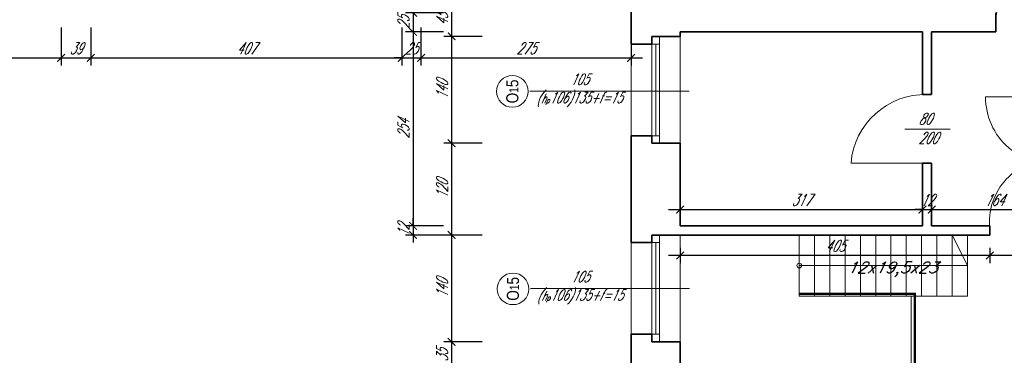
# Model space of a CAD drawing. Header units: millimetres. Extents: x 402 to 79005, y -7782 to 89952.
# Tile 249 of 256: x 25987 to 27275, y 37857 to 38296. Entities that reach past the tile are written whole.
import ezdxf

# ---------------------------------------------------------------- set-up
doc = ezdxf.new("R2010")
doc.units = ezdxf.units.MM
doc.header["$LTSCALE"] = 10
doc.layers.get('0').update_dxf_attribs({"lineweight": 0})
doc.layers.get('Defpoints').update_dxf_attribs({"color": 253})
for name, color, linetype, lineweight in [('01 parter - ściany', 253, 'Continuous', 35), ('03-01_okna', 253, 'Continuous', 15), ('03-02_schody', 253, 'Continuous', 5), ('03_drzwi', 253, 'Continuous', 15), ('04-1_widok', 253, 'Continuous', 5), ('05-01_wymiary', 253, 'Continuous', 5), ('05-03_opis', 253, 'Continuous', 5)]:
    doc.layers.add(name, color=color, linetype=linetype, lineweight=lineweight)
doc.styles.add('ariel', font='ARIAL.TTF', dxfattribs={"width": 0.8})
doc.styles.add('ariel_wym', font='simplex.shx', dxfattribs={"width": 0.65, "oblique": 25})
doc.dimstyles.new('ariel 50', dxfattribs={"dimtxt": 15, "dimasz": 10, "dimexe": 10, "dimexo": 0, "dimgap": 5, "dimtad": 1, "dimdec": 1, "dimrnd": 0.5, "dimtxsty": 'ariel_wym', "dimblk": 'ARCHTICK', "dimcen": 2.5, "dimdle": 15, "dimazin": 0, "dimtfac": 1, "dimtdec": 1, "dimtix": 1, "dimtmove": 0, "dimatfit": 3, "dimldrblk": 'DOT', "dimfxl": 0, "dimarcsym": 0})
doc.dimstyles.new('ariel 50 wnętrze', dxfattribs={"dimtxt": 15, "dimasz": 10, "dimexe": 10, "dimexo": 0, "dimgap": 5, "dimtad": 1, "dimdec": 1, "dimrnd": 0.5, "dimtxsty": 'ariel_wym', "dimblk": 'ARCHTICK', "dimcen": 2.5, "dimdle": 15, "dimazin": 0, "dimtfac": 1, "dimtdec": 1, "dimtix": 1, "dimtmove": 0, "dimatfit": 3, "dimldrblk": 'DOT', "dimfxl": 0, "dimarcsym": 0})

# ---------------------------------------------------------------- blocks, each defined once
blk = doc.blocks.new('_ArchTick')
at = {"color": 0, "linetype": 'ByBlock', "const_width": 0.15}
blk.add_lwpolyline([(-0.5, -0.5), (0.5, 0.5)], dxfattribs=at)
blk = doc.blocks.new('*D150')
at = {"layer": '05-01_wymiary', "color": 0, "lineweight": -2}
for p, q in [((26551.9, 38334.3), (26551.9, 38259.3)), ((26591.9, 38319.3), (26541.9, 38319.3)), ((26591.9, 38274.3), (26541.9, 38274.3))]:
    blk.add_line(p, q, dxfattribs=at)
at = {"layer": 'Defpoints', "color": 0}
for p in [(26850.8, 38319.3), (26551.9, 38274.3), (26850.8, 38274.3)]:
    blk.add_point(p, dxfattribs=at)
at = {"layer": '05-01_wymiary', "color": 0, "lineweight": -2, "xscale": 10, "yscale": 10, "zscale": 10}
for p, rotation in [((26551.9, 38319.3), 90), ((26551.9, 38274.3), 270)]:
    blk.add_blockref('_ArchTick', p, dxfattribs=dict(at, rotation=rotation))
at = {"layer": '05-01_wymiary', "color": 0, "insert": (26539.4, 38296.8), "char_height": 15, "attachment_point": 5, "rotation": 90, "style": 'ariel_wym'}
blk.add_mtext('45', dxfattribs=at)
blk = doc.blocks.new('_Dot')
at = {"color": 0, "linetype": 'ByBlock', "lineweight": -2}
blk.add_line((-0.5, 0), (-1, 0), dxfattribs=at)
at = {"color": 0, "linetype": 'ByBlock', "const_width": 0.5}
blk.add_lwpolyline([(-0.25, 0, 1), (0.25, 0, 1)], format="xyb", close=True, dxfattribs=at)
blk = doc.blocks.new('*D151')
at = {"layer": '05-01_wymiary', "color": 0, "lineweight": -2}
for p, q in [((26551.9, 38289.3), (26551.9, 38119.3)), ((26591.9, 38274.3), (26541.9, 38274.3)), ((26591.9, 38134.3), (26541.9, 38134.3))]:
    blk.add_line(p, q, dxfattribs=at)
at = {"layer": 'Defpoints', "color": 0}
for p in [(26850.8, 38274.3), (26551.9, 38134.3), (26850.8, 38134.3)]:
    blk.add_point(p, dxfattribs=at)
at = {"layer": '05-01_wymiary', "color": 0, "lineweight": -2, "xscale": 10, "yscale": 10, "zscale": 10}
for p, rotation in [((26551.9, 38274.3), 90), ((26551.9, 38134.3), 270)]:
    blk.add_blockref('_ArchTick', p, dxfattribs=dict(at, rotation=rotation))
at = {"layer": '05-01_wymiary', "color": 0, "insert": (26539.4, 38204.3), "char_height": 15, "attachment_point": 5, "rotation": 90, "style": 'ariel_wym'}
blk.add_mtext('140', dxfattribs=at)
blk = doc.blocks.new('*D152')
at = {"layer": '05-01_wymiary', "color": 0, "lineweight": -2}
for p, q in [((26551.9, 38149.3), (26551.9, 37999.3)), ((26591.9, 38134.3), (26541.9, 38134.3)), ((26591.9, 38014.3), (26541.9, 38014.3))]:
    blk.add_line(p, q, dxfattribs=at)
at = {"layer": 'Defpoints', "color": 0}
for p in [(26850.8, 38134.3), (26551.9, 38014.3), (26850.8, 38014.3)]:
    blk.add_point(p, dxfattribs=at)
at = {"layer": '05-01_wymiary', "color": 0, "lineweight": -2, "xscale": 10, "yscale": 10, "zscale": 10}
for p, rotation in [((26551.9, 38134.3), 90), ((26551.9, 38014.3), 270)]:
    blk.add_blockref('_ArchTick', p, dxfattribs=dict(at, rotation=rotation))
at = {"layer": '05-01_wymiary', "color": 0, "insert": (26539.4, 38074.3), "char_height": 15, "attachment_point": 5, "rotation": 90, "style": 'ariel_wym'}
blk.add_mtext('120', dxfattribs=at)
blk = doc.blocks.new('*D153')
at = {"layer": '05-01_wymiary', "color": 0, "lineweight": -2}
for p, q in [((26551.9, 38029.3), (26551.9, 37859.3)), ((26591.9, 38014.3), (26541.9, 38014.3)), ((26591.9, 37874.3), (26541.9, 37874.3))]:
    blk.add_line(p, q, dxfattribs=at)
at = {"layer": 'Defpoints', "color": 0}
for p in [(26850.8, 38014.3), (26551.9, 37874.3), (26850.8, 37874.3)]:
    blk.add_point(p, dxfattribs=at)
at = {"layer": '05-01_wymiary', "color": 0, "lineweight": -2, "xscale": 10, "yscale": 10, "zscale": 10}
for p, rotation in [((26551.9, 38014.3), 90), ((26551.9, 37874.3), 270)]:
    blk.add_blockref('_ArchTick', p, dxfattribs=dict(at, rotation=rotation))
at = {"layer": '05-01_wymiary', "color": 0, "insert": (26539.4, 37944.3), "char_height": 15, "attachment_point": 5, "rotation": 90, "style": 'ariel_wym'}
blk.add_mtext('140', dxfattribs=at)
blk = doc.blocks.new('*D154')
at = {"layer": '05-01_wymiary', "color": 0, "lineweight": -2}
for p, q in [((26551.9, 37889.3), (26551.9, 37824.3)), ((26591.9, 37874.3), (26541.9, 37874.3)), ((26591.9, 37839.3), (26541.9, 37839.3))]:
    blk.add_line(p, q, dxfattribs=at)
at = {"layer": 'Defpoints', "color": 0}
for p in [(26850.8, 37874.3), (26551.9, 37839.3), (26850.8, 37839.3)]:
    blk.add_point(p, dxfattribs=at)
at = {"layer": '05-01_wymiary', "color": 0, "lineweight": -2, "xscale": 10, "yscale": 10, "zscale": 10}
for p, rotation in [((26551.9, 37874.3), 90), ((26551.9, 37839.3), 270)]:
    blk.add_blockref('_ArchTick', p, dxfattribs=dict(at, rotation=rotation))
at = {"layer": '05-01_wymiary', "color": 0, "insert": (26539.4, 37856.8), "char_height": 15, "attachment_point": 5, "rotation": 90, "style": 'ariel_wym'}
blk.add_mtext('35', dxfattribs=at)
blk = doc.blocks.new('*D156')
at = {"layer": '05-01_wymiary', "color": 0, "lineweight": -2}
for p, q in [((26501.4, 38535.7), (26501.4, 38290.2)), ((26541.4, 38520.7), (26491.4, 38520.7)), ((26541.4, 38305.2), (26491.4, 38305.2))]:
    blk.add_line(p, q, dxfattribs=at)
at = {"layer": 'Defpoints', "color": 0}
for p in [(26786.8, 38520.7), (26501.4, 38305.2), (26850.8, 38305.2)]:
    blk.add_point(p, dxfattribs=at)
at = {"layer": '05-01_wymiary', "color": 0, "lineweight": -2, "xscale": 10, "yscale": 10, "zscale": 10}
for p, rotation in [((26501.4, 38520.7), 90), ((26501.4, 38305.2), 270)]:
    blk.add_blockref('_ArchTick', p, dxfattribs=dict(at, rotation=rotation))
at = {"layer": '05-01_wymiary', "color": 0, "insert": (26487.4, 38413), "char_height": 15, "attachment_point": 5, "rotation": 90, "style": 'ariel_wym'}
blk.add_mtext('215,5', dxfattribs=at)
blk = doc.blocks.new('*D157')
at = {"layer": '05-01_wymiary', "color": 0, "lineweight": -2}
for p, q in [((26541.4, 38305.2), (26491.4, 38305.2)), ((26501.4, 38305.2), (26501.4, 38315.2)), ((26501.4, 38305.2), (26501.4, 38280.2)), ((26541.4, 38280.2), (26491.4, 38280.2)), ((26501.4, 38280.2), (26501.4, 38270.2))]:
    blk.add_line(p, q, dxfattribs=at)
at = {"layer": 'Defpoints', "color": 0}
for p in [(26850.8, 38305.2), (26501.4, 38280.2), (26850.8, 38280.2)]:
    blk.add_point(p, dxfattribs=at)
at = {"layer": '05-01_wymiary', "color": 0, "lineweight": -2, "xscale": 10, "yscale": 10, "zscale": 10}
for p, rotation in [((26501.4, 38305.2), 270), ((26501.4, 38280.2), 90)]:
    blk.add_blockref('_ArchTick', p, dxfattribs=dict(at, rotation=rotation))
at = {"layer": '05-01_wymiary', "color": 0, "insert": (26488.9, 38292.7), "char_height": 15, "attachment_point": 5, "rotation": 90, "style": 'ariel_wym'}
blk.add_mtext('25', dxfattribs=at)
blk = doc.blocks.new('*D158')
at = {"layer": '05-01_wymiary', "color": 0, "lineweight": -2}
for p, q in [((26501.4, 38295.2), (26501.4, 38011.3)), ((26541.4, 38280.2), (26491.4, 38280.2)), ((26541.4, 38026.3), (26491.4, 38026.3))]:
    blk.add_line(p, q, dxfattribs=at)
at = {"layer": 'Defpoints', "color": 0}
for p in [(26850.8, 38280.2), (26501.4, 38026.3), (26850.8, 38026.3)]:
    blk.add_point(p, dxfattribs=at)
at = {"layer": '05-01_wymiary', "color": 0, "lineweight": -2, "xscale": 10, "yscale": 10, "zscale": 10}
for p, rotation in [((26501.4, 38280.2), 90), ((26501.4, 38026.3), 270)]:
    blk.add_blockref('_ArchTick', p, dxfattribs=dict(at, rotation=rotation))
at = {"layer": '05-01_wymiary', "color": 0, "insert": (26488.9, 38153.3), "char_height": 15, "attachment_point": 5, "rotation": 90, "style": 'ariel_wym'}
blk.add_mtext('254', dxfattribs=at)
blk = doc.blocks.new('*D159')
at = {"layer": '05-01_wymiary', "color": 0, "lineweight": -2}
for p, q in [((26501.4, 38026.3), (26501.4, 38036.3)), ((26541.4, 38026.3), (26491.4, 38026.3)), ((26501.4, 38026.3), (26501.4, 38014.3)), ((26541.4, 38014.3), (26491.4, 38014.3)), ((26501.4, 38014.3), (26501.4, 38004.3))]:
    blk.add_line(p, q, dxfattribs=at)
at = {"layer": 'Defpoints', "color": 0}
for p in [(26850.8, 38026.3), (26501.4, 38014.3), (26850.8, 38014.3)]:
    blk.add_point(p, dxfattribs=at)
at = {"layer": '05-01_wymiary', "color": 0, "lineweight": -2, "xscale": 10, "yscale": 10, "zscale": 10}
for p, rotation in [((26501.4, 38026.3), 270), ((26501.4, 38014.3), 90)]:
    blk.add_blockref('_ArchTick', p, dxfattribs=dict(at, rotation=rotation))
at = {"layer": '05-01_wymiary', "color": 0, "insert": (26488.9, 38020.3), "char_height": 15, "attachment_point": 5, "rotation": 90, "style": 'ariel_wym'}
blk.add_mtext('12', dxfattribs=at)
blk = doc.blocks.new('*D677')
at = {"layer": '05-01_wymiary', "color": 0, "lineweight": -2}
for p, q in [((25741.8, 38286.1), (25741.8, 38236.1)), ((26041, 38286.1), (26041, 38236.1)), ((25726.8, 38246.1), (26056, 38246.1))]:
    blk.add_line(p, q, dxfattribs=at)
at = {"layer": 'Defpoints', "color": 0}
for p in [(26041, 38571.7), (25741.8, 38520.7), (26041, 38246.1)]:
    blk.add_point(p, dxfattribs=at)
at = {"layer": '05-01_wymiary', "color": 0, "lineweight": -2, "xscale": 10, "yscale": 10, "zscale": 10, "rotation": 180}
blk.add_blockref('_ArchTick', (25741.8, 38246.1), dxfattribs=at)
at = {"layer": '05-01_wymiary', "color": 0, "lineweight": -2, "xscale": 10, "yscale": 10, "zscale": 10}
blk.add_blockref('_ArchTick', (26041, 38246.1), dxfattribs=at)
at = {"layer": '05-01_wymiary', "color": 0, "insert": (25891.4, 38258.6), "char_height": 15, "attachment_point": 5, "style": 'ariel_wym'}
blk.add_mtext('299', dxfattribs=at)
blk = doc.blocks.new('*D678')
at = {"layer": '05-01_wymiary', "color": 0, "lineweight": -2}
for p, q in [((26041, 38286.1), (26041, 38236.1)), ((26079.8, 38286.1), (26079.8, 38236.1)), ((26026, 38246.1), (26094.8, 38246.1))]:
    blk.add_line(p, q, dxfattribs=at)
at = {"layer": 'Defpoints', "color": 0}
for p in [(26041, 38571.7), (26079.8, 38571.7), (26079.8, 38246.1)]:
    blk.add_point(p, dxfattribs=at)
at = {"layer": '05-01_wymiary', "color": 0, "lineweight": -2, "xscale": 10, "yscale": 10, "zscale": 10, "rotation": 180}
blk.add_blockref('_ArchTick', (26041, 38246.1), dxfattribs=at)
at = {"layer": '05-01_wymiary', "color": 0, "lineweight": -2, "xscale": 10, "yscale": 10, "zscale": 10}
blk.add_blockref('_ArchTick', (26079.8, 38246.1), dxfattribs=at)
at = {"layer": '05-01_wymiary', "color": 0, "insert": (26060.4, 38258.6), "char_height": 15, "attachment_point": 5, "style": 'ariel_wym'}
blk.add_mtext('39', dxfattribs=at)
blk = doc.blocks.new('*D679')
at = {"layer": '05-01_wymiary', "color": 0, "lineweight": -2}
for p, q in [((26079.8, 38286.1), (26079.8, 38236.1)), ((26486.8, 38286.1), (26486.8, 38236.1)), ((26064.8, 38246.1), (26501.8, 38246.1))]:
    blk.add_line(p, q, dxfattribs=at)
at = {"layer": 'Defpoints', "color": 0}
for p in [(26079.8, 38571.7), (26486.8, 38571.7), (26486.8, 38246.1)]:
    blk.add_point(p, dxfattribs=at)
at = {"layer": '05-01_wymiary', "color": 0, "lineweight": -2, "xscale": 10, "yscale": 10, "zscale": 10, "rotation": 180}
blk.add_blockref('_ArchTick', (26079.8, 38246.1), dxfattribs=at)
at = {"layer": '05-01_wymiary', "color": 0, "lineweight": -2, "xscale": 10, "yscale": 10, "zscale": 10}
blk.add_blockref('_ArchTick', (26486.8, 38246.1), dxfattribs=at)
at = {"layer": '05-01_wymiary', "color": 0, "insert": (26283.3, 38258.6), "char_height": 15, "attachment_point": 5, "style": 'ariel_wym'}
blk.add_mtext('407', dxfattribs=at)
blk = doc.blocks.new('*D680')
at = {"layer": '05-01_wymiary', "color": 0, "lineweight": -2}
for p, q in [((26486.8, 38286.1), (26486.8, 38236.1)), ((26511.8, 38286.1), (26511.8, 38236.1)), ((26486.8, 38246.1), (26476.8, 38246.1)), ((26486.8, 38246.1), (26511.8, 38246.1)), ((26511.8, 38246.1), (26521.8, 38246.1))]:
    blk.add_line(p, q, dxfattribs=at)
at = {"layer": 'Defpoints', "color": 0}
for p in [(26486.8, 38571.7), (26511.8, 38571.7), (26511.8, 38246.1)]:
    blk.add_point(p, dxfattribs=at)
at = {"layer": '05-01_wymiary', "color": 0, "lineweight": -2, "xscale": 10, "yscale": 10, "zscale": 10}
blk.add_blockref('_ArchTick', (26486.8, 38246.1), dxfattribs=at)
at = {"layer": '05-01_wymiary', "color": 0, "lineweight": -2, "xscale": 10, "yscale": 10, "zscale": 10, "rotation": 180}
blk.add_blockref('_ArchTick', (26511.8, 38246.1), dxfattribs=at)
at = {"layer": '05-01_wymiary', "color": 0, "insert": (26499.3, 38258.6), "char_height": 15, "attachment_point": 5, "style": 'ariel_wym'}
blk.add_mtext('25', dxfattribs=at)
blk = doc.blocks.new('*D681')
at = {"layer": '05-01_wymiary', "color": 0, "lineweight": -2}
for p, q in [((26511.8, 38286.1), (26511.8, 38236.1)), ((26786.8, 38286.1), (26786.8, 38236.1)), ((26496.8, 38246.1), (26801.8, 38246.1))]:
    blk.add_line(p, q, dxfattribs=at)
at = {"layer": 'Defpoints', "color": 0}
for p in [(26511.8, 38571.7), (26786.8, 38520.7), (26786.8, 38246.1)]:
    blk.add_point(p, dxfattribs=at)
at = {"layer": '05-01_wymiary', "color": 0, "lineweight": -2, "xscale": 10, "yscale": 10, "zscale": 10, "rotation": 180}
blk.add_blockref('_ArchTick', (26511.8, 38246.1), dxfattribs=at)
at = {"layer": '05-01_wymiary', "color": 0, "lineweight": -2, "xscale": 10, "yscale": 10, "zscale": 10}
blk.add_blockref('_ArchTick', (26786.8, 38246.1), dxfattribs=at)
at = {"layer": '05-01_wymiary', "color": 0, "insert": (26649.3, 38258.6), "char_height": 15, "attachment_point": 5, "style": 'ariel_wym'}
blk.add_mtext('275', dxfattribs=at)
blk = doc.blocks.new('*D300')
at = {"layer": '05-01_wymiary', "color": 0, "lineweight": -2}
for p, q in [((26835.8, 38047.6), (27182.8, 38047.6)), ((26850.8, 38037.6), (26850.8, 38057.6)), ((27167.8, 38037.6), (27167.8, 38057.6))]:
    blk.add_line(p, q, dxfattribs=at)
at = {"layer": 'Defpoints', "color": 0}
for p in [(27167.8, 38047.6), (26850.8, 38026.3), (27167.8, 38026.3)]:
    blk.add_point(p, dxfattribs=at)
at = {"layer": '05-01_wymiary', "color": 0, "lineweight": -2, "xscale": 10, "yscale": 10, "zscale": 10, "rotation": 180}
blk.add_blockref('_ArchTick', (26850.8, 38047.6), dxfattribs=at)
at = {"layer": '05-01_wymiary', "color": 0, "lineweight": -2, "xscale": 10, "yscale": 10, "zscale": 10}
blk.add_blockref('_ArchTick', (27167.8, 38047.6), dxfattribs=at)
at = {"layer": '05-01_wymiary', "color": 0, "insert": (27009.3, 38060.1), "char_height": 15, "attachment_point": 5, "style": 'ariel_wym'}
blk.add_mtext('317', dxfattribs=at)
blk = doc.blocks.new('*D301')
at = {"layer": '05-01_wymiary', "color": 0, "lineweight": -2}
for p, q in [((27167.8, 38047.6), (27157.8, 38047.6)), ((27167.8, 38037.6), (27167.8, 38057.6)), ((27167.8, 38047.6), (27179.8, 38047.6)), ((27179.8, 38037.6), (27179.8, 38057.6)), ((27179.8, 38047.6), (27189.8, 38047.6))]:
    blk.add_line(p, q, dxfattribs=at)
at = {"layer": 'Defpoints', "color": 0}
for p in [(27179.8, 38047.6), (27167.8, 38026.3), (27179.8, 38026.3)]:
    blk.add_point(p, dxfattribs=at)
at = {"layer": '05-01_wymiary', "color": 0, "lineweight": -2, "xscale": 10, "yscale": 10, "zscale": 10}
blk.add_blockref('_ArchTick', (27167.8, 38047.6), dxfattribs=at)
at = {"layer": '05-01_wymiary', "color": 0, "lineweight": -2, "xscale": 10, "yscale": 10, "zscale": 10, "rotation": 180}
blk.add_blockref('_ArchTick', (27179.8, 38047.6), dxfattribs=at)
at = {"layer": '05-01_wymiary', "color": 0, "insert": (27173.8, 38060.1), "char_height": 15, "attachment_point": 5, "style": 'ariel_wym'}
blk.add_mtext('12', dxfattribs=at)
blk = doc.blocks.new('*D302')
at = {"layer": '05-01_wymiary', "color": 0, "lineweight": -2}
for p, q in [((27164.8, 38047.6), (27358.9, 38047.6)), ((27179.8, 38037.6), (27179.8, 38057.6)), ((27343.9, 38037.6), (27343.9, 38057.6))]:
    blk.add_line(p, q, dxfattribs=at)
at = {"layer": 'Defpoints', "color": 0}
for p in [(27343.9, 38047.6), (27179.8, 38026.3), (27343.9, 38028.1)]:
    blk.add_point(p, dxfattribs=at)
at = {"layer": '05-01_wymiary', "color": 0, "lineweight": -2, "xscale": 10, "yscale": 10, "zscale": 10, "rotation": 180}
blk.add_blockref('_ArchTick', (27179.8, 38047.6), dxfattribs=at)
at = {"layer": '05-01_wymiary', "color": 0, "lineweight": -2, "xscale": 10, "yscale": 10, "zscale": 10}
blk.add_blockref('_ArchTick', (27343.9, 38047.6), dxfattribs=at)
at = {"layer": '05-01_wymiary', "color": 0, "insert": (27261.9, 38060.1), "char_height": 15, "attachment_point": 5, "style": 'ariel_wym'}
blk.add_mtext('164', dxfattribs=at)
blk = doc.blocks.new('*D306')
at = {"layer": '05-01_wymiary', "color": 0, "lineweight": -2}
for p, q in [((27255.9, 37997.5), (27255.9, 37977.5)), ((27343.9, 37997.5), (27343.9, 37977.5)), ((27358.9, 37987.5), (27240.9, 37987.5))]:
    blk.add_line(p, q, dxfattribs=at)
at = {"layer": 'Defpoints', "color": 0}
for p in [(27255.9, 38014.3), (27343.9, 38014.3), (27255.9, 37987.5)]:
    blk.add_point(p, dxfattribs=at)
at = {"layer": '05-01_wymiary', "color": 0, "lineweight": -2, "xscale": 10, "yscale": 10, "zscale": 10, "rotation": 180}
blk.add_blockref('_ArchTick', (27255.9, 37987.5), dxfattribs=at)
at = {"layer": '05-01_wymiary', "color": 0, "lineweight": -2, "xscale": 10, "yscale": 10, "zscale": 10}
blk.add_blockref('_ArchTick', (27343.9, 37987.5), dxfattribs=at)
at = {"layer": '05-01_wymiary', "color": 0, "insert": (27299.9, 38000), "char_height": 15, "attachment_point": 5, "style": 'ariel_wym'}
blk.add_mtext('88', dxfattribs=at)
blk = doc.blocks.new('*D307')
at = {"layer": '05-01_wymiary', "color": 0, "lineweight": -2}
for p, q in [((26850.8, 37997.5), (26850.8, 37977.5)), ((27255.9, 37997.5), (27255.9, 37977.5)), ((27270.9, 37987.5), (26835.8, 37987.5))]:
    blk.add_line(p, q, dxfattribs=at)
at = {"layer": 'Defpoints', "color": 0}
for p in [(26850.8, 38014.3), (27255.9, 38014.3), (26850.8, 37987.5)]:
    blk.add_point(p, dxfattribs=at)
at = {"layer": '05-01_wymiary', "color": 0, "lineweight": -2, "xscale": 10, "yscale": 10, "zscale": 10, "rotation": 180}
blk.add_blockref('_ArchTick', (26850.8, 37987.5), dxfattribs=at)
at = {"layer": '05-01_wymiary', "color": 0, "lineweight": -2, "xscale": 10, "yscale": 10, "zscale": 10}
blk.add_blockref('_ArchTick', (27255.9, 37987.5), dxfattribs=at)
at = {"layer": '05-01_wymiary', "color": 0, "insert": (27053.4, 38000), "char_height": 15, "attachment_point": 5, "style": 'ariel_wym'}
blk.add_mtext('405', dxfattribs=at)

msp = doc.modelspace()

# ---------------------------------------------------------------- linework, layer by layer
at = {"layer": '01 parter - ściany'}
for p, q in [((26786.83, 38329.3), (26786.83, 38264.3)), ((27263.9, 38280.21), (27263.9, 38305.21)), ((26850.83, 38280.21), (26850.83, 38274.3)), ((26850.83, 38280.21), (27167.83, 38280.21)), ((26850.83, 38280.21), (26850.83, 38274.3)), ((27167.83, 38198.25), (27167.83, 38280.21)), ((27179.83, 38280.21), (27263.9, 38280.21)), ((27179.83, 38198.25), (27179.83, 38280.21)), ((26813.83, 38274.3), (26850.83, 38274.3)), ((26813.83, 38264.3), (26813.83, 38274.3)), ((26786.83, 38264.3), (26813.83, 38264.3)), ((27179.83, 38198.25), (27167.83, 38198.25)), ((26786.83, 38144.3), (26786.83, 38004.3)), ((26786.83, 38144.3), (26813.83, 38144.3)), ((26813.83, 38134.3), (26813.83, 38144.3)), ((26850.83, 38134.3), (26813.83, 38134.3)), ((26850.83, 38134.3), (26850.83, 38026.3)), ((27167.83, 38026.3), (27167.83, 38108.25)), ((27179.83, 38108.25), (27167.83, 38108.25)), ((27179.83, 38026.3), (27179.83, 38108.25)), ((26850.83, 38026.3), (27167.83, 38026.3)), ((27179.83, 38026.3), (27255.9, 38026.3)), ((27255.9, 38026.3), (27255.9, 38014.3)), ((26813.83, 38014.3), (26850.83, 38014.3)), ((26813.83, 38004.3), (26813.83, 38014.3)), ((26850.83, 38014.3), (27255.9, 38014.3)), ((26786.83, 38004.3), (26813.83, 38004.3)), ((26786.83, 37884.3), (26786.83, 37829.3)), ((26786.83, 37884.3), (26813.83, 37884.3)), ((26813.83, 37874.3), (26813.83, 37884.3)), ((26850.83, 37874.3), (26813.83, 37874.3)), ((26850.83, 37874.3), (26850.83, 37839.3))]:
    msp.add_line(p, q, dxfattribs=at)
at = {"layer": '03-01_okna', "linetype": 'Continuous', "lineweight": 0}
for p, q in [((26823.83, 38134.3), (26823.83, 38274.3)), ((26823.83, 38274.3), (26823.83, 38264.3)), ((26786.83, 38144.3), (26786.83, 38264.3)), ((26813.83, 38144.3), (26813.83, 38264.3)), ((26823.83, 38264.3), (26813.83, 38264.3)), ((26818.83, 38144.3), (26818.83, 38264.3)), ((26823.83, 38144.3), (26813.83, 38144.3)), ((26823.83, 38134.3), (26823.83, 38144.3)), ((26823.83, 37874.3), (26823.83, 38014.3)), ((26823.83, 38014.3), (26823.83, 38004.3)), ((26786.83, 37884.3), (26786.83, 38004.3)), ((26813.83, 37884.3), (26813.83, 38004.3)), ((26823.83, 38004.3), (26813.83, 38004.3)), ((26818.83, 37884.3), (26818.83, 38004.3)), ((26823.83, 37884.3), (26813.83, 37884.3)), ((26823.83, 37874.3), (26823.83, 37884.3))]:
    msp.add_line(p, q, dxfattribs=at)
at = {"layer": '03-02_schody'}
for p, q in [((27006.63, 38014.3), (27006.63, 37934.3)), ((27026.63, 38014.3), (27026.63, 37934.3)), ((27046.63, 38014.3), (27046.63, 37934.3)), ((27066.63, 38014.3), (27066.63, 37934.3)), ((27086.63, 38014.3), (27086.63, 37934.3)), ((27106.63, 38014.3), (27106.63, 37934.3)), ((27106.63, 38014.3), (27106.63, 37934.3)), ((27126.63, 38014.3), (27126.63, 37934.3)), ((27146.63, 38014.3), (27146.63, 37934.3)), ((27166.63, 38014.3), (27166.63, 37934.3)), ((27186.63, 38014.3), (27186.63, 37934.3)), ((27206.63, 38014.3), (27206.63, 37934.3)), ((27226.63, 37974.3), (27206.63, 38014.3)), ((27226.63, 38014.3), (27226.63, 37934.3)), ((27006.63, 37974.3), (27226.63, 37974.3)), ((27006.63, 37934.3), (27226.63, 37934.3))]:
    msp.add_line(p, q, dxfattribs=at)
msp.add_circle((27006.63, 37974.3), 3, dxfattribs=at)
at = {"layer": '03_drzwi'}
for p, q in [((27250.4, 38195.14), (27349.78, 38195.14)), ((27144.74, 38152.68), (27204.19, 38152.68)), ((27074.33, 38108.25), (27173.71, 38108.25))]:
    msp.add_line(p, q, dxfattribs=at)
for centre, radius, start, end in [((27361.6, 38292.07), 97.7, 100.4362, 180.00031), ((27171.83, 38100.47), 97.81, 88.82415, 175.43338), ((27337.47, 38194.44), 87.08, 179.53879, 278.20687), ((27338.07, 38031.09), 82.69, 87.76729, 186.43537)]:
    msp.add_arc(centre, radius, start, end, dxfattribs=at)
at = {"layer": '04-1_widok'}
for p, q in [((26850.83, 38134.3), (26850.83, 38274.3)), ((26850.83, 37874.3), (26850.83, 38014.3)), ((27152.83, 37934.3), (27152.83, 37282.29))]:
    msp.add_line(p, q, dxfattribs=at)
at = {"layer": '04-1_widok', "const_width": 3}
msp.add_lwpolyline([(27006.63, 37937.3), (27157.83, 37937.3), (27157.83, 37287.29), (27437.83, 37287.29)], dxfattribs=at)
at = {"layer": '05-03_opis', "lineweight": 0}
for p, q in [((26862.49, 38202.73), (26654.09, 38202.73)), ((26863.27, 37944.3), (26654.87, 37944.3))]:
    msp.add_line(p, q, dxfattribs=at)
for centre in [(26631.4, 38202.23), (26632.18, 37943.8)]:
    msp.add_circle(centre, 20.69, dxfattribs=at)

# ---------------------------------------------------------------- texts
at = {"layer": '03_drzwi', "insert": (27162.58, 38133.79), "char_height": 15, "width": 160.5905, "attachment_point": 7, "rotation": 0.0085, "style": 'ariel_wym'}
msp.add_mtext('80\\P200', dxfattribs=at)
at = {"layer": '05-03_opis', "lineweight": 0, "char_height": 15.84, "width": 75.1935, "attachment_point": 5, "rotation": 90, "style": 'ariel'}
for insert in [(26631.4, 38202.23), (26632.18, 37943.8)]:
    msp.add_mtext('O{\\H0.7576x;1}5', dxfattribs=dict(at, insert=insert))
at = {"layer": '05-03_opis', "lineweight": 0, "attachment_point": 5, "style": 'ariel_wym'}
for s, insert, char_height, width in [('105\\P({\\H0.8333x;h\\H0.6x;p}106)135+f=15', (26719.24, 38203.81), 14.4, 62.6613), ('{\\W1;12x19,5x23}', (27128.09, 37969.5), 15, 55), ('105\\P({\\H0.8333x;h\\H0.6x;p}106)135+f=15', (26720.02, 37945.38), 14.4, 62.6613)]:
    msp.add_mtext(s, dxfattribs=dict(at, insert=insert, char_height=char_height, width=width))

# ---------------------------------------------------------------- dimensions: what is measured, and where the dimension line sits
at = {"layer": '05-01_wymiary'}
for base, p1, p2, dimstyle, picture, middle in [((26041.04, 38246.15), (25741.83, 38520.73), (26041.04, 38571.73), 'ariel 50', '*D677', (25891.44, 38258.65)), ((27167.83, 38047.61), (26850.83, 38026.3), (27167.83, 38026.3), 'ariel 50 wnętrze', '*D300', (27009.33, 38060.11))]:
    dim = msp.add_linear_dim(base=base, p1=p1, p2=p2, dimstyle=dimstyle, dxfattribs=at)
    dim.commit()
    dim.dimension.update_dxf_attribs({"geometry": picture, "text_midpoint": middle})
for base, p1, p2, dimstyle, picture, middle in [((26079.83, 38246.15), (26041.04, 38571.73), (26079.83, 38571.73), 'ariel 50', '*D678', (26060.44, 38258.65)), ((26486.83, 38246.15), (26079.83, 38571.73), (26486.83, 38571.73), 'ariel 50', '*D679', (26283.33, 38258.65)), ((26511.83, 38246.15), (26486.83, 38571.73), (26511.83, 38571.73), 'ariel 50', '*D680', (26499.33, 38258.65)), ((26786.83, 38246.15), (26511.83, 38571.73), (26786.83, 38520.73), 'ariel 50', '*D681', (26649.33, 38258.65)), ((27179.83, 38047.61), (27167.83, 38026.3), (27179.83, 38026.3), 'ariel 50 wnętrze', '*D301', (27173.83, 38060.11)), ((27343.9, 38047.61), (27179.83, 38026.3), (27343.9, 38028.1), 'ariel 50 wnętrze', '*D302', (27261.87, 38060.11)), ((26850.83, 37987.49), (27255.9, 38014.3), (26850.83, 38014.3), 'ariel 50 wnętrze', '*D307', (27053.37, 37999.99)), ((27255.9, 37987.49), (27343.9, 38014.3), (27255.9, 38014.3), 'ariel 50 wnętrze', '*D306', (27299.9, 37999.99))]:
    dim = msp.add_linear_dim(base=base, p1=p1, p2=p2, dimstyle=dimstyle, override={"dimtmove": 1}, dxfattribs=at)
    dim.commit()
    dim.dimension.update_dxf_attribs({"geometry": picture, "text_midpoint": middle})
dim = msp.add_linear_dim(base=(26501.37, 38305.21), p1=(26786.83, 38520.73), p2=(26850.83, 38305.21), angle=90, dimstyle='ariel 50', dxfattribs=at)
dim.commit()
dim.dimension.update_dxf_attribs({"geometry": '*D156', "text_midpoint": (26487.44, 38412.97)})
for base, p1, p2, picture, middle in [((26551.91, 38274.3), (26850.83, 38319.3), (26850.83, 38274.3), '*D150', (26539.41, 38296.8)), ((26501.37, 38280.21), (26850.83, 38305.21), (26850.83, 38280.21), '*D157', (26488.87, 38292.71)), ((26501.37, 38026.3), (26850.83, 38280.21), (26850.83, 38026.3), '*D158', (26488.87, 38153.25)), ((26551.91, 38134.3), (26850.83, 38274.3), (26850.83, 38134.3), '*D151', (26539.41, 38204.3)), ((26551.91, 38014.3), (26850.83, 38134.3), (26850.83, 38014.3), '*D152', (26539.41, 38074.3)), ((26501.37, 38014.3), (26850.83, 38026.3), (26850.83, 38014.3), '*D159', (26488.87, 38020.3)), ((26551.91, 37874.3), (26850.83, 38014.3), (26850.83, 37874.3), '*D153', (26539.41, 37944.3)), ((26551.91, 37839.3), (26850.83, 37874.3), (26850.83, 37839.3), '*D154', (26539.41, 37856.8))]:
    dim = msp.add_linear_dim(base=base, p1=p1, p2=p2, angle=90, dimstyle='ariel 50', override={"dimtmove": 1}, dxfattribs=at)
    dim.commit()
    dim.dimension.update_dxf_attribs({"geometry": picture, "text_midpoint": middle})

doc.saveas('drawing.dxf')
